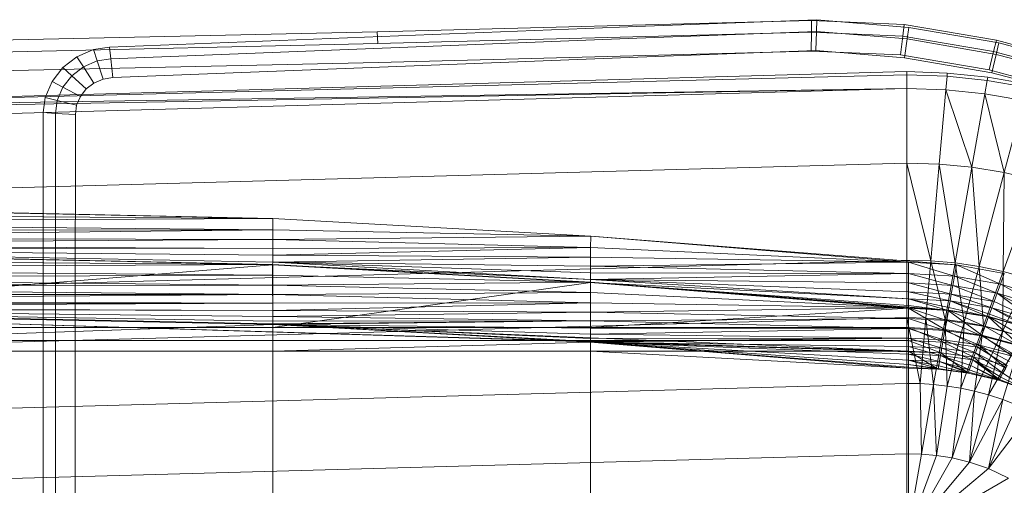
# Model space of a CAD drawing. Header units: metres. Extents: x 391.1 to 430.4, y 12.7 to 28.4.
# Tile 131 of 168: x 407.567 to 407.923, y 27.341 to 27.509. Entities that reach past the tile are written whole.
import ezdxf

# ---------------------------------------------------------------- set-up
doc = ezdxf.new("R2010")
doc.units = ezdxf.units.M
doc.layers.add('A-DETL-____-MBND', color=7, linetype='Continuous', lineweight=18)

# ---------------------------------------------------------------- blocks, each defined once
blk = doc.blocks.new('Family - Inodor PB-155807-02_PCI_P0')
at = {"layer": 'A-DETL-____-MBND', "color": 253, "true_color": 0xaaaaaa}
for p, q in [((0.47654, 0.38648), (0.31954, 0.38234)), ((0.47654, 0.38648), (0.31954, 0.38234)), ((0.41325, 0.38426), (0.47842, 0.38674)), ((0.41325, 0.38426), (0.47842, 0.38674)), ((0.4765, 0.38225), (0.47654, 0.38648)), ((0.47654, 0.38648), (0.4765, 0.38225)), ((0.51003, 0.38501), (0.47654, 0.38648)), ((0.51003, 0.38501), (0.47654, 0.38648)), ((0.47831, 0.38251), (0.47842, 0.38674)), ((0.47842, 0.38674), (0.47831, 0.38251)), ((0.47842, 0.38674), (0.51167, 0.38396)), ((0.47842, 0.38674), (0.51167, 0.38396)), ((0.50954, 0.3808), (0.51003, 0.38501)), ((0.51003, 0.38501), (0.50954, 0.3808)), ((0.54336, 0.3794), (0.51003, 0.38501)), ((0.54336, 0.3794), (0.51003, 0.38501)), ((0.31954, 0.38234), (0, 0.37522)), ((0.31954, 0.38234), (0, 0.37522)), ((0.22275, 0.37687), (0.41325, 0.38426)), ((0.22275, 0.37687), (0.41325, 0.38426)), ((0.31971, 0.37812), (0.31954, 0.38234)), ((0.31954, 0.38234), (0.31971, 0.37812)), ((0.4765, 0.38225), (0.31971, 0.37812)), ((0.4765, 0.38225), (0.31971, 0.37812)), ((0.41343, 0.38004), (0.47831, 0.38251)), ((0.41343, 0.38004), (0.47831, 0.38251)), ((0.47644, 0.37541), (0.4765, 0.38225)), ((0.4765, 0.38225), (0.47644, 0.37541)), ((0.50954, 0.3808), (0.4765, 0.38225)), ((0.50954, 0.3808), (0.4765, 0.38225)), ((0.47814, 0.37566), (0.47831, 0.38251)), ((0.47831, 0.38251), (0.47814, 0.37566)), ((0.47831, 0.38251), (0.51107, 0.37977)), ((0.47831, 0.38251), (0.51107, 0.37977)), ((0.51107, 0.37977), (0.51167, 0.38396)), ((0.51167, 0.38396), (0.51107, 0.37977)), ((0.51167, 0.38396), (0.5443, 0.37834)), ((0.51167, 0.38396), (0.5443, 0.37834)), ((0.31971, 0.37812), (0.00022, 0.371)), ((0.31971, 0.37812), (0.00022, 0.371)), ((0.22322, 0.37265), (0.41343, 0.38004)), ((0.22322, 0.37265), (0.41343, 0.38004)), ((0.50874, 0.37399), (0.50954, 0.3808)), ((0.50954, 0.3808), (0.50874, 0.37399)), ((0.54235, 0.37527), (0.50954, 0.3808)), ((0.54235, 0.37527), (0.50954, 0.3808)), ((0.51011, 0.37298), (0.51107, 0.37977)), ((0.51107, 0.37977), (0.51011, 0.37298)), ((0.51107, 0.37977), (0.5433, 0.37421)), ((0.51107, 0.37977), (0.5433, 0.37421)), ((0.54235, 0.37527), (0.54336, 0.3794)), ((0.54336, 0.3794), (0.54235, 0.37527)), ((0.5433, 0.37421), (0.5443, 0.37834)), ((0.5443, 0.37834), (0.5433, 0.37421)), ((0.57561, 0.3706), (0.54336, 0.3794)), ((0.57561, 0.3706), (0.54336, 0.3794)), ((0.5443, 0.37834), (0.57625, 0.3699)), ((0.5443, 0.37834), (0.57625, 0.3699)), ((0.21102, 0.37337), (0.21701, 0.37594)), ((0.21102, 0.37337), (0.21701, 0.37594)), ((0.21701, 0.37594), (0.22275, 0.37687)), ((0.21701, 0.37594), (0.22275, 0.37687)), ((0.21832, 0.37186), (0.21701, 0.37594)), ((0.21701, 0.37594), (0.21832, 0.37186)), ((0.22322, 0.37265), (0.22275, 0.37687)), ((0.22275, 0.37687), (0.22322, 0.37265)), ((0.47644, 0.37541), (0.31998, 0.37128)), ((0.47644, 0.37541), (0.31998, 0.37128)), ((0.47814, 0.37566), (0.41372, 0.3732)), ((0.47814, 0.37566), (0.41372, 0.3732)), ((0.47814, 0.37566), (0.41372, 0.3732)), ((0.41372, 0.3732), (0.47814, 0.37566)), ((0.50874, 0.37399), (0.47644, 0.37541)), ((0.50874, 0.37399), (0.47644, 0.37541)), ((0.51011, 0.37298), (0.47814, 0.37566)), ((0.51011, 0.37298), (0.47814, 0.37566)), ((0.51011, 0.37298), (0.47814, 0.37566)), ((0.47814, 0.37566), (0.51011, 0.37298)), ((0.54073, 0.3686), (0.50874, 0.37399)), ((0.54073, 0.3686), (0.50874, 0.37399)), ((0.54073, 0.3686), (0.54235, 0.37527)), ((0.54235, 0.37527), (0.54073, 0.3686)), ((0.54169, 0.36754), (0.5433, 0.37421)), ((0.5433, 0.37421), (0.54169, 0.36754)), ((0.57421, 0.36659), (0.54235, 0.37527)), ((0.57421, 0.36659), (0.54235, 0.37527)), ((0.5433, 0.37421), (0.57486, 0.36588)), ((0.5433, 0.37421), (0.57486, 0.36588)), ((0.31998, 0.37128), (0.00056, 0.36417)), ((0.31998, 0.37128), (0.00056, 0.36417)), ((0.2059, 0.36946), (0.21102, 0.37337)), ((0.2059, 0.36946), (0.21102, 0.37337)), ((0.21337, 0.36974), (0.21102, 0.37337)), ((0.21102, 0.37337), (0.21337, 0.36974)), ((0.21337, 0.36974), (0.21832, 0.37186)), ((0.21337, 0.36974), (0.21832, 0.37186)), ((0.21832, 0.37186), (0.22322, 0.37265)), ((0.21832, 0.37186), (0.22322, 0.37265)), ((0.22043, 0.36527), (0.21832, 0.37186)), ((0.21832, 0.37186), (0.22043, 0.36527)), ((0.22397, 0.36584), (0.22322, 0.37265)), ((0.22322, 0.37265), (0.22397, 0.36584)), ((0.41372, 0.3732), (0.22397, 0.36584)), ((0.41372, 0.3732), (0.22397, 0.36584)), ((0.41372, 0.3732), (0.22397, 0.36584)), ((0.22397, 0.36584), (0.41372, 0.3732)), ((0.54169, 0.36754), (0.51011, 0.37298)), ((0.54169, 0.36754), (0.51011, 0.37298)), ((0.54169, 0.36754), (0.51011, 0.37298)), ((0.51011, 0.37298), (0.54169, 0.36754)), ((0.00127, 0.35389), (0.51095, 0.36797)), ((0.51095, 0.36678), (0.00127, 0.35389)), ((0.20199, 0.36444), (0.2059, 0.36946)), ((0.20199, 0.36444), (0.2059, 0.36946)), ((0.20914, 0.36651), (0.2059, 0.36946)), ((0.2059, 0.36946), (0.20914, 0.36651)), ((0.20914, 0.36651), (0.21337, 0.36974)), ((0.20914, 0.36651), (0.21337, 0.36974)), ((0.21716, 0.36387), (0.21337, 0.36974)), ((0.21337, 0.36974), (0.21716, 0.36387)), ((0.51095, 0.36797), (0.52561, 0.36747)), ((0.51095, 0.36678), (0.51095, 0.36797)), ((0.52551, 0.36629), (0.51095, 0.36678)), ((0.51095, 0.36184), (0.51095, 0.36678)), ((0.52561, 0.36747), (0.52551, 0.36629)), ((0.52561, 0.36747), (0.54023, 0.36596)), ((0.57194, 0.36009), (0.54073, 0.3686)), ((0.57194, 0.36009), (0.54073, 0.3686)), ((0.57262, 0.35938), (0.54169, 0.36754)), ((0.57262, 0.35938), (0.54169, 0.36754)), ((0.57262, 0.35938), (0.54169, 0.36754)), ((0.54169, 0.36754), (0.57262, 0.35938)), ((0.19954, 0.35865), (0.20199, 0.36444)), ((0.19954, 0.35865), (0.20199, 0.36444)), ((0.20591, 0.36236), (0.20199, 0.36444)), ((0.20199, 0.36444), (0.20591, 0.36236)), ((0.20591, 0.36236), (0.20914, 0.36651)), ((0.20591, 0.36236), (0.20914, 0.36651)), ((0.21437, 0.36173), (0.20914, 0.36651)), ((0.20914, 0.36651), (0.21437, 0.36173)), ((0.21716, 0.36387), (0.21437, 0.36173)), ((0.21716, 0.36387), (0.21437, 0.36173)), ((0.21716, 0.36387), (0.21437, 0.36173)), ((0.21437, 0.36173), (0.21716, 0.36387)), ((0.22043, 0.36527), (0.21716, 0.36387)), ((0.22043, 0.36527), (0.21716, 0.36387)), ((0.22043, 0.36527), (0.21716, 0.36387)), ((0.21716, 0.36387), (0.22043, 0.36527)), ((0.22397, 0.36584), (0.22043, 0.36527)), ((0.22397, 0.36584), (0.22043, 0.36527)), ((0.22397, 0.36584), (0.22043, 0.36527)), ((0.22043, 0.36527), (0.22397, 0.36584)), ((0.52551, 0.36629), (0.52508, 0.36136)), ((0.54002, 0.36479), (0.52551, 0.36629)), ((0.54002, 0.36479), (0.53917, 0.35992)), ((0.54023, 0.36596), (0.54002, 0.36479)), ((0.55446, 0.36229), (0.54002, 0.36479)), ((0.54023, 0.36596), (0.55477, 0.36344)), ((0.51095, 0.36184), (0.00127, 0.35389)), ((0.51095, 0.36184), (0.00127, 0.35271)), ((0.51095, 0.36184), (0.00127, 0.34776)), ((0.20388, 0.35757), (0.20591, 0.36236)), ((0.20388, 0.35757), (0.20591, 0.36236)), ((0.21224, 0.35899), (0.20591, 0.36236)), ((0.20591, 0.36236), (0.21224, 0.35899)), ((0.21437, 0.36173), (0.21224, 0.35899)), ((0.21437, 0.36173), (0.21224, 0.35899)), ((0.21437, 0.36173), (0.21224, 0.35899)), ((0.21224, 0.35899), (0.21437, 0.36173)), ((0.52508, 0.36136), (0.51095, 0.36184)), ((0.51095, 0.36184), (0.51095, 0.33495)), ((0.52508, 0.36136), (0.52273, 0.33457)), ((0.53917, 0.35992), (0.52508, 0.36136)), ((0.53449, 0.33342), (0.52508, 0.36136)), ((0.53917, 0.35992), (0.53449, 0.33342)), ((0.55318, 0.35751), (0.53917, 0.35992)), ((0.54621, 0.3315), (0.53917, 0.35992)), ((0.1988, 0.35316), (0.19954, 0.35865)), ((0.1988, 0.35316), (0.19954, 0.35865)), ((0.20388, 0.35757), (0.19954, 0.35865)), ((0.19954, 0.35865), (0.20388, 0.35757)), ((0.20325, 0.35289), (0.20388, 0.35757)), ((0.20325, 0.35289), (0.20388, 0.35757)), ((0.2109, 0.35583), (0.20388, 0.35757)), ((0.20388, 0.35757), (0.2109, 0.35583)), ((0.21224, 0.35899), (0.2109, 0.35583)), ((0.21224, 0.35899), (0.2109, 0.35583)), ((0.21224, 0.35899), (0.2109, 0.35583)), ((0.2109, 0.35583), (0.21224, 0.35899)), ((0.55318, 0.35751), (0.54621, 0.3315)), ((0.19876, 0.27623), (0.1988, 0.35316)), ((0.19876, 0.27623), (0.1988, 0.35316)), ((0.20325, 0.35289), (0.1988, 0.35316)), ((0.1988, 0.35316), (0.20325, 0.35289)), ((0.2032, 0.27623), (0.20325, 0.35289)), ((0.2032, 0.27623), (0.20325, 0.35289)), ((0.21044, 0.35245), (0.20325, 0.35289)), ((0.20325, 0.35289), (0.21044, 0.35245)), ((0.21044, 0.35245), (0.2104, 0.27622)), ((0.21044, 0.35245), (0.2104, 0.27622)), ((0.21044, 0.35245), (0.2104, 0.27622)), ((0.2104, 0.27622), (0.21044, 0.35245)), ((0.2109, 0.35583), (0.21044, 0.35245)), ((0.2109, 0.35583), (0.21044, 0.35245)), ((0.2109, 0.35583), (0.21044, 0.35245)), ((0.21044, 0.35245), (0.2109, 0.35583)), ((0.51095, 0.33495), (0.00127, 0.32087)), ((0.52273, 0.33457), (0.51095, 0.33495)), ((0.51968, 0.29966), (0.51095, 0.33495)), ((0.51095, 0.33495), (0.51095, 0.29991)), ((0.52273, 0.33457), (0.51968, 0.29966)), ((0.53449, 0.33342), (0.52273, 0.33457)), ((0.5284, 0.29889), (0.52273, 0.33457)), ((0.53449, 0.33342), (0.5284, 0.29889)), ((0.54621, 0.3315), (0.53449, 0.33342)), ((0.53712, 0.29759), (0.53449, 0.33342)), ((0.54621, 0.3315), (0.53712, 0.29759)), ((0.54583, 0.29575), (0.54621, 0.3315)), ((0.55786, 0.32879), (0.54621, 0.3315)), ((0.55786, 0.32879), (0.54583, 0.29575)), ((0.28182, 0.31489), (0.00127, 0.32102)), ((0.00192, 0.32088), (0.28182, 0.31489)), ((0.28182, 0.31489), (0.00192, 0.32088)), ((0.28182, 0.31489), (0.00192, 0.31713)), ((0.28182, 0.31489), (0.00192, 0.31713)), ((0.28182, 0.31489), (0.00192, 0.31371)), ((0.00192, 0.31371), (0.28182, 0.31489)), ((0.28181, 0.31079), (0.00192, 0.31371)), ((0.28181, 0.31079), (0.00192, 0.31371)), ((0.28181, 0.31079), (0.28182, 0.31489)), ((0.28181, 0.31079), (0.28182, 0.31489)), ((0.39671, 0.30854), (0.28182, 0.31489)), ((0.28181, 0.31079), (0.00192, 0.31043)), ((0.00192, 0.30799), (0.28181, 0.31079)), ((0.00192, 0.31043), (0.28181, 0.31079)), ((0.00192, 0.30799), (0.28181, 0.31079)), ((0.39671, 0.30854), (0.28181, 0.31079)), ((0.39671, 0.30854), (0.28181, 0.31079)), ((0.28181, 0.30737), (0.28181, 0.31079)), ((0.28181, 0.30737), (0.28181, 0.31079)), ((0.28181, 0.30737), (0.00192, 0.30799)), ((0.28181, 0.30737), (0.00192, 0.30799)), ((0.28181, 0.30737), (0.00192, 0.30554)), ((0.00192, 0.30554), (0.28181, 0.30737)), ((0.39671, 0.30854), (0.28181, 0.30737)), ((0.28181, 0.30737), (0.39671, 0.30854)), ((0.3967, 0.30444), (0.28181, 0.30737)), ((0.28181, 0.30409), (0.28181, 0.30737)), ((0.3967, 0.30444), (0.28181, 0.30737)), ((0.28181, 0.30409), (0.28181, 0.30737)), ((0.3967, 0.30444), (0.39671, 0.30854)), ((0.3967, 0.30444), (0.39671, 0.30854)), ((0.5116, 0.2992), (0.39671, 0.30854)), ((0.52893, 0.29818), (0.39671, 0.30854)), ((0.5116, 0.2992), (0.39671, 0.30854)), ((0.28176, 0.29829), (0.00127, 0.30443)), ((0.00187, 0.30429), (0.28176, 0.29829)), ((0.28176, 0.29829), (0.00187, 0.30429)), ((0.28181, 0.30409), (0.00192, 0.30554)), ((0.28181, 0.30409), (0.00192, 0.30554)), ((0.28181, 0.30409), (0.00192, 0.30454)), ((0.28181, 0.30409), (0.00192, 0.30454)), ((0.28181, 0.30165), (0.00192, 0.30454)), ((0.28181, 0.30165), (0.00192, 0.30454)), ((0.28181, 0.2992), (0.00192, 0.30454)), ((0.28181, 0.2992), (0.00192, 0.30454)), ((0.28175, 0.2982), (0.00192, 0.30454)), ((0.28175, 0.2982), (0.00192, 0.30454)), ((0.3967, 0.30444), (0.28181, 0.30409)), ((0.28181, 0.30165), (0.3967, 0.30444)), ((0.28181, 0.30409), (0.3967, 0.30444)), ((0.28181, 0.30165), (0.3967, 0.30444)), ((0.28181, 0.30409), (0.28181, 0.30165)), ((0.28181, 0.30165), (0.28181, 0.30409)), ((0.5116, 0.2992), (0.3967, 0.30444)), ((0.3967, 0.30102), (0.3967, 0.30444)), ((0.5116, 0.2992), (0.3967, 0.30444)), ((0.3967, 0.30102), (0.3967, 0.30444)), ((0.51095, 0.29991), (0.00127, 0.28584)), ((0.28176, 0.29829), (0.00187, 0.30052)), ((0.28176, 0.29829), (0.00187, 0.30052)), ((0.28181, 0.2992), (0.28175, 0.2982)), ((0.28175, 0.2982), (0.28181, 0.2992)), ((0.28181, 0.30165), (0.28181, 0.2992)), ((0.3967, 0.30102), (0.28181, 0.30165)), ((0.3967, 0.30102), (0.28181, 0.30165)), ((0.28181, 0.2992), (0.28181, 0.30165)), ((0.3967, 0.30102), (0.28181, 0.2992)), ((0.28181, 0.2992), (0.3967, 0.30102)), ((0.3967, 0.29774), (0.28181, 0.2992)), ((0.3967, 0.29285), (0.28181, 0.2992)), ((0.3967, 0.29774), (0.28181, 0.2992)), ((0.3967, 0.29531), (0.28181, 0.2992)), ((0.3967, 0.29531), (0.28181, 0.2992)), ((0.3967, 0.29285), (0.28181, 0.2992)), ((0.5116, 0.2992), (0.3967, 0.30102)), ((0.3967, 0.29774), (0.3967, 0.30102)), ((0.5116, 0.2992), (0.3967, 0.30102)), ((0.3967, 0.29774), (0.3967, 0.30102)), ((0.5116, 0.2992), (0.3967, 0.29774)), ((0.3967, 0.29774), (0.5116, 0.2992)), ((0.51968, 0.29966), (0.51095, 0.29991)), ((0.51095, 0.29991), (0.51095, 0.27916)), ((0.52893, 0.29818), (0.5116, 0.2992)), ((0.52893, 0.29818), (0.5116, 0.2992)), ((0.52821, 0.29414), (0.5116, 0.2992)), ((0.5116, 0.2951), (0.5116, 0.2992)), ((0.52821, 0.29414), (0.5116, 0.2992)), ((0.5116, 0.2951), (0.5116, 0.2992)), ((0.51968, 0.29966), (0.51787, 0.27898)), ((0.5284, 0.29889), (0.51968, 0.29966)), ((0.52479, 0.27842), (0.51968, 0.29966)), ((0.28175, 0.2982), (0.00186, 0.27553)), ((0.00186, 0.27553), (0.28175, 0.2982)), ((0.28176, 0.29829), (0.00187, 0.29687)), ((0.00187, 0.29687), (0.28176, 0.29829)), ((0.28176, 0.29452), (0.00187, 0.29687)), ((0.28176, 0.29452), (0.00187, 0.29687)), ((0.3967, 0.29285), (0.28175, 0.2982)), ((0.3967, 0.29285), (0.28175, 0.2982)), ((0.39665, 0.29185), (0.28175, 0.2982)), ((0.39665, 0.29185), (0.28175, 0.2982)), ((0.28176, 0.27553), (0.28175, 0.2982)), ((0.28176, 0.27553), (0.28175, 0.2982)), ((0.28176, 0.29452), (0.28176, 0.29829)), ((0.39665, 0.29195), (0.28176, 0.29829)), ((0.28176, 0.29452), (0.28176, 0.29829)), ((0.3967, 0.29774), (0.3967, 0.29531)), ((0.5116, 0.2951), (0.3967, 0.29774)), ((0.5116, 0.2951), (0.3967, 0.29774)), ((0.3967, 0.29531), (0.3967, 0.29774)), ((0.5284, 0.29889), (0.52479, 0.27842)), ((0.52893, 0.29818), (0.52821, 0.29414)), ((0.52821, 0.29414), (0.52893, 0.29818)), ((0.53712, 0.29759), (0.5284, 0.29889)), ((0.53173, 0.27748), (0.5284, 0.29889)), ((0.54623, 0.29507), (0.52893, 0.29818)), ((0.54482, 0.29122), (0.52893, 0.29818)), ((0.54482, 0.29122), (0.52893, 0.29818)), ((0.53712, 0.29759), (0.53173, 0.27748)), ((0.54583, 0.29575), (0.53712, 0.29759)), ((0.53869, 0.27613), (0.53712, 0.29759)), ((0.54583, 0.29575), (0.53869, 0.27613)), ((0.54567, 0.27436), (0.54583, 0.29575)), ((0.55451, 0.29333), (0.54583, 0.29575)), ((0.28176, 0.29452), (0.00187, 0.29343)), ((0.00187, 0.29343), (0.28176, 0.29452)), ((0.28176, 0.29086), (0.00187, 0.29343)), ((0.28176, 0.29086), (0.00187, 0.29343)), ((0.39665, 0.29195), (0.28176, 0.29452)), ((0.28176, 0.29086), (0.28176, 0.29452)), ((0.39665, 0.29195), (0.28176, 0.29452)), ((0.28176, 0.29086), (0.28176, 0.29452)), ((0.39665, 0.29195), (0.28176, 0.29086)), ((0.28176, 0.29086), (0.39665, 0.29195)), ((0.39665, 0.29185), (0.28176, 0.27553)), ((0.28176, 0.27553), (0.39665, 0.29185)), ((0.3967, 0.29285), (0.39665, 0.29185)), ((0.39665, 0.29185), (0.3967, 0.29285)), ((0.39665, 0.28818), (0.39665, 0.29195)), ((0.5116, 0.28261), (0.39665, 0.29195)), ((0.39665, 0.28818), (0.39665, 0.29195)), ((0.52605, 0.28184), (0.39665, 0.29195)), ((0.5116, 0.28261), (0.39665, 0.29195)), ((0.5116, 0.28596), (0.39665, 0.29185)), ((0.5116, 0.28596), (0.39665, 0.29185)), ((0.5116, 0.28351), (0.39665, 0.29185)), ((0.5116, 0.28351), (0.39665, 0.29185)), ((0.51154, 0.28251), (0.39665, 0.29185)), ((0.51154, 0.28251), (0.39665, 0.29185)), ((0.39665, 0.27553), (0.39665, 0.29185)), ((0.39665, 0.27553), (0.39665, 0.29185)), ((0.3967, 0.29531), (0.3967, 0.29285)), ((0.5116, 0.2951), (0.3967, 0.29531)), ((0.5116, 0.2951), (0.3967, 0.29531)), ((0.3967, 0.29285), (0.3967, 0.29531)), ((0.5116, 0.2951), (0.3967, 0.29285)), ((0.3967, 0.29285), (0.5116, 0.2951)), ((0.5116, 0.29168), (0.3967, 0.29285)), ((0.5116, 0.28596), (0.3967, 0.29285)), ((0.5116, 0.29168), (0.3967, 0.29285)), ((0.5116, 0.2884), (0.3967, 0.29285)), ((0.5116, 0.2884), (0.3967, 0.29285)), ((0.5116, 0.28596), (0.3967, 0.29285)), ((0.52821, 0.29414), (0.5116, 0.2951)), ((0.52821, 0.29414), (0.5116, 0.2951)), ((0.52762, 0.29078), (0.5116, 0.2951)), ((0.5116, 0.29168), (0.5116, 0.2951)), ((0.52762, 0.29078), (0.5116, 0.2951)), ((0.5116, 0.29168), (0.5116, 0.2951)), ((0.52821, 0.29414), (0.52762, 0.29078)), ((0.52762, 0.29078), (0.52821, 0.29414)), ((0.54482, 0.29122), (0.52821, 0.29414)), ((0.54482, 0.29122), (0.52821, 0.29414)), ((0.54366, 0.28801), (0.52821, 0.29414)), ((0.54366, 0.28801), (0.52821, 0.29414)), ((0.54623, 0.29507), (0.54482, 0.29122)), ((0.54482, 0.29122), (0.54623, 0.29507)), ((0.55451, 0.29333), (0.54567, 0.27436)), ((0.28176, 0.29086), (0.00187, 0.29033)), ((0.00187, 0.29033), (0.28176, 0.29086)), ((0.28176, 0.28743), (0.00187, 0.29033)), ((0.28176, 0.28743), (0.00187, 0.29033)), ((0.39665, 0.28818), (0.28176, 0.29086)), ((0.28176, 0.28743), (0.28176, 0.29086)), ((0.39665, 0.28818), (0.28176, 0.29086)), ((0.28176, 0.28743), (0.28176, 0.29086)), ((0.52762, 0.29078), (0.5116, 0.29168)), ((0.5116, 0.29168), (0.5116, 0.2884)), ((0.52762, 0.29078), (0.5116, 0.29168)), ((0.52705, 0.28755), (0.5116, 0.29168)), ((0.52705, 0.28755), (0.5116, 0.29168)), ((0.5116, 0.2884), (0.5116, 0.29168)), ((0.5116, 0.2884), (0.5116, 0.28596)), ((0.52705, 0.28755), (0.5116, 0.2884)), ((0.52705, 0.28755), (0.5116, 0.2884)), ((0.52662, 0.28515), (0.5116, 0.2884)), ((0.52662, 0.28515), (0.5116, 0.2884)), ((0.5116, 0.28596), (0.5116, 0.2884)), ((0.52762, 0.29078), (0.52705, 0.28755)), ((0.52705, 0.28755), (0.52762, 0.29078)), ((0.54366, 0.28801), (0.52762, 0.29078)), ((0.54366, 0.28801), (0.52762, 0.29078)), ((0.54253, 0.28492), (0.52762, 0.29078)), ((0.54253, 0.28492), (0.52762, 0.29078)), ((0.54482, 0.29122), (0.54366, 0.28801)), ((0.54366, 0.28801), (0.54482, 0.29122)), ((0.56138, 0.28614), (0.54482, 0.29122)), ((0.55967, 0.28318), (0.54482, 0.29122)), ((0.56138, 0.28614), (0.54482, 0.29122)), ((0.55967, 0.28318), (0.54482, 0.29122)), ((0.28176, 0.28743), (0.00187, 0.28766)), ((0.28176, 0.28743), (0.00187, 0.28766)), ((0.28176, 0.28743), (0.00187, 0.28548)), ((0.00187, 0.28548), (0.28176, 0.28743)), ((0.28176, 0.28433), (0.00187, 0.28548)), ((0.28176, 0.28433), (0.00187, 0.28548)), ((0.39665, 0.28818), (0.28176, 0.28743)), ((0.28176, 0.28743), (0.39665, 0.28818)), ((0.39665, 0.28452), (0.28176, 0.28743)), ((0.28176, 0.28433), (0.28176, 0.28743)), ((0.39665, 0.28452), (0.28176, 0.28743)), ((0.28176, 0.28433), (0.28176, 0.28743)), ((0.5116, 0.28261), (0.39665, 0.28818)), ((0.39665, 0.28452), (0.39665, 0.28818)), ((0.5116, 0.28261), (0.39665, 0.28818)), ((0.39665, 0.28452), (0.39665, 0.28818)), ((0.5116, 0.28596), (0.5116, 0.28351)), ((0.52662, 0.28515), (0.5116, 0.28596)), ((0.52662, 0.28515), (0.5116, 0.28596)), ((0.5262, 0.28273), (0.5116, 0.28596)), ((0.52597, 0.28176), (0.5116, 0.28596)), ((0.5116, 0.28351), (0.5116, 0.28596)), ((0.5262, 0.28273), (0.5116, 0.28596)), ((0.52597, 0.28176), (0.5116, 0.28596)), ((0.52662, 0.28515), (0.5262, 0.28273)), ((0.5262, 0.28273), (0.52662, 0.28515)), ((0.52705, 0.28755), (0.52662, 0.28515)), ((0.52662, 0.28515), (0.52705, 0.28755)), ((0.5417, 0.28263), (0.52662, 0.28515)), ((0.54047, 0.27941), (0.52662, 0.28515)), ((0.5417, 0.28263), (0.52662, 0.28515)), ((0.54086, 0.28033), (0.52662, 0.28515)), ((0.54086, 0.28033), (0.52662, 0.28515)), ((0.54047, 0.27941), (0.52662, 0.28515)), ((0.54253, 0.28492), (0.52705, 0.28755)), ((0.5417, 0.28263), (0.52705, 0.28755)), ((0.54253, 0.28492), (0.52705, 0.28755)), ((0.5417, 0.28263), (0.52705, 0.28755)), ((0.54253, 0.28492), (0.5417, 0.28263)), ((0.5417, 0.28263), (0.54253, 0.28492)), ((0.54366, 0.28801), (0.54253, 0.28492)), ((0.54253, 0.28492), (0.54366, 0.28801)), ((0.55681, 0.27823), (0.54253, 0.28492)), ((0.55681, 0.27823), (0.54253, 0.28492)), ((0.55967, 0.28318), (0.54366, 0.28801)), ((0.55681, 0.27823), (0.54366, 0.28801)), ((0.55967, 0.28318), (0.54366, 0.28801)), ((0.55803, 0.28034), (0.54366, 0.28801)), ((0.55803, 0.28034), (0.54366, 0.28801)), ((0.55681, 0.27823), (0.54366, 0.28801)), ((0.28176, 0.28433), (0.00187, 0.28388)), ((0.00187, 0.2829), (0.28176, 0.28433)), ((0.00187, 0.28388), (0.28176, 0.28433)), ((0.00187, 0.2829), (0.28176, 0.28433)), ((0.28176, 0.28165), (0.00187, 0.2829)), ((0.28176, 0.28165), (0.00187, 0.2829)), ((0.00187, 0.28259), (0.28176, 0.27659)), ((0.28176, 0.28165), (0.00187, 0.28259)), ((0.28176, 0.28165), (0.00187, 0.28259)), ((0.28176, 0.27948), (0.00187, 0.28259)), ((0.28176, 0.27948), (0.00187, 0.28259)), ((0.28176, 0.27788), (0.00187, 0.28259)), ((0.28176, 0.27788), (0.00187, 0.28259)), ((0.28176, 0.2769), (0.00187, 0.28259)), ((0.28176, 0.2769), (0.00187, 0.28259)), ((0.28176, 0.27659), (0.00187, 0.28259)), ((0.51154, 0.26697), (0.00187, 0.28259)), ((0.28176, 0.27659), (0.00187, 0.28259)), ((0.28176, 0.27659), (0.00187, 0.28259)), ((0.52327, 0.26645), (0.00187, 0.28259)), ((0.51154, 0.26697), (0.00187, 0.28259)), ((0.39665, 0.28452), (0.28176, 0.28433)), ((0.28176, 0.28165), (0.39665, 0.28452)), ((0.28176, 0.28433), (0.39665, 0.28452)), ((0.28176, 0.28165), (0.39665, 0.28452)), ((0.28176, 0.28165), (0.28176, 0.28433)), ((0.28176, 0.28165), (0.28176, 0.28433)), ((0.39665, 0.28109), (0.28176, 0.28165)), ((0.28176, 0.28165), (0.28176, 0.27948)), ((0.39665, 0.28109), (0.28176, 0.28165)), ((0.28176, 0.27948), (0.28176, 0.28165)), ((0.5116, 0.28261), (0.39665, 0.28452)), ((0.5116, 0.28261), (0.39665, 0.28452)), ((0.39665, 0.28109), (0.39665, 0.28452)), ((0.39665, 0.28109), (0.39665, 0.28452)), ((0.5116, 0.28261), (0.39665, 0.28109)), ((0.39665, 0.28109), (0.5116, 0.28261)), ((0.51154, 0.28251), (0.39665, 0.27553)), ((0.39665, 0.27553), (0.51154, 0.28251)), ((0.5116, 0.28351), (0.51154, 0.28251)), ((0.51154, 0.28251), (0.5116, 0.28351)), ((0.52597, 0.28176), (0.51154, 0.28251)), ((0.52597, 0.28176), (0.51154, 0.28251)), ((0.52476, 0.27488), (0.51154, 0.28251)), ((0.51154, 0.27553), (0.51154, 0.28251)), ((0.52476, 0.27488), (0.51154, 0.28251)), ((0.51154, 0.27553), (0.51154, 0.28251)), ((0.52597, 0.28176), (0.5116, 0.28351)), ((0.52597, 0.28176), (0.5116, 0.28351)), ((0.52605, 0.28184), (0.5116, 0.28261)), ((0.52605, 0.28184), (0.5116, 0.28261)), ((0.52539, 0.27813), (0.5116, 0.28261)), ((0.5116, 0.27883), (0.5116, 0.28261)), ((0.52539, 0.27813), (0.5116, 0.28261)), ((0.5116, 0.27883), (0.5116, 0.28261)), ((0.52597, 0.28176), (0.52476, 0.27488)), ((0.52476, 0.27488), (0.52597, 0.28176)), ((0.52605, 0.28184), (0.52539, 0.27813)), ((0.52539, 0.27813), (0.52605, 0.28184)), ((0.5262, 0.28273), (0.52597, 0.28176)), ((0.52597, 0.28176), (0.5262, 0.28273)), ((0.54047, 0.27941), (0.52597, 0.28176)), ((0.54047, 0.27941), (0.52597, 0.28176)), ((0.53808, 0.27285), (0.52597, 0.28176)), ((0.53808, 0.27285), (0.52597, 0.28176)), ((0.54056, 0.27948), (0.52605, 0.28184)), ((0.53927, 0.27593), (0.52605, 0.28184)), ((0.53927, 0.27593), (0.52605, 0.28184)), ((0.54047, 0.27941), (0.5262, 0.28273)), ((0.54047, 0.27941), (0.5262, 0.28273)), ((0.5417, 0.28263), (0.54086, 0.28033)), ((0.54086, 0.28033), (0.5417, 0.28263)), ((0.55681, 0.27823), (0.5417, 0.28263)), ((0.55504, 0.27527), (0.5417, 0.28263)), ((0.55681, 0.27823), (0.5417, 0.28263)), ((0.55558, 0.27611), (0.5417, 0.28263)), ((0.55558, 0.27611), (0.5417, 0.28263)), ((0.55504, 0.27527), (0.5417, 0.28263)), ((0.51095, 0.27916), (0.00127, 0.26508)), ((0.39665, 0.28109), (0.28176, 0.27948)), ((0.28176, 0.27948), (0.39665, 0.28109)), ((0.28176, 0.27948), (0.28176, 0.27788)), ((0.39665, 0.27799), (0.28176, 0.27948)), ((0.39665, 0.27799), (0.28176, 0.27948)), ((0.28176, 0.27788), (0.28176, 0.27948)), ((0.39665, 0.27799), (0.28176, 0.27788)), ((0.28176, 0.2769), (0.39665, 0.27799)), ((0.28176, 0.27788), (0.39665, 0.27799)), ((0.28176, 0.27659), (0.39665, 0.27799)), ((0.28176, 0.2769), (0.39665, 0.27799)), ((0.28176, 0.27659), (0.39665, 0.27799)), ((0.28176, 0.27788), (0.28176, 0.2769)), ((0.28176, 0.2769), (0.28176, 0.27788)), ((0.5116, 0.27883), (0.39665, 0.28109)), ((0.39665, 0.27799), (0.39665, 0.28109)), ((0.5116, 0.27883), (0.39665, 0.28109)), ((0.39665, 0.27799), (0.39665, 0.28109)), ((0.5116, 0.27883), (0.39665, 0.27799)), ((0.39665, 0.27799), (0.5116, 0.27883)), ((0.5116, 0.27518), (0.39665, 0.27799)), ((0.39665, 0.27531), (0.39665, 0.27799)), ((0.5116, 0.27518), (0.39665, 0.27799)), ((0.39665, 0.27531), (0.39665, 0.27799)), ((0.51787, 0.27898), (0.51095, 0.27916)), ((0.5158, 0.25528), (0.51095, 0.27916)), ((0.51095, 0.27916), (0.51095, 0.25539)), ((0.52539, 0.27813), (0.5116, 0.27883)), ((0.52539, 0.27813), (0.5116, 0.27883)), ((0.52475, 0.27452), (0.5116, 0.27883)), ((0.5116, 0.27518), (0.5116, 0.27883)), ((0.52475, 0.27452), (0.5116, 0.27883)), ((0.5116, 0.27518), (0.5116, 0.27883)), ((0.51787, 0.27898), (0.5158, 0.25528)), ((0.52479, 0.27842), (0.51787, 0.27898)), ((0.52066, 0.25495), (0.51787, 0.27898)), ((0.52479, 0.27842), (0.52066, 0.25495)), ((0.52539, 0.27813), (0.52475, 0.27452)), ((0.52475, 0.27452), (0.52539, 0.27813)), ((0.53173, 0.27748), (0.52479, 0.27842)), ((0.52555, 0.2544), (0.52479, 0.27842)), ((0.53927, 0.27593), (0.52539, 0.27813)), ((0.53927, 0.27593), (0.52539, 0.27813)), ((0.53802, 0.2725), (0.52539, 0.27813)), ((0.53802, 0.2725), (0.52539, 0.27813)), ((0.54047, 0.27941), (0.53808, 0.27285)), ((0.53808, 0.27285), (0.54047, 0.27941)), ((0.54056, 0.27948), (0.53927, 0.27593)), ((0.53927, 0.27593), (0.54056, 0.27948)), ((0.54086, 0.28033), (0.54047, 0.27941)), ((0.54047, 0.27941), (0.54086, 0.28033)), ((0.55504, 0.27527), (0.54047, 0.27941)), ((0.55504, 0.27527), (0.54047, 0.27941)), ((0.55155, 0.26923), (0.54047, 0.27941)), ((0.55155, 0.26923), (0.54047, 0.27941)), ((0.55325, 0.27206), (0.54056, 0.27948)), ((0.55513, 0.27532), (0.54056, 0.27948)), ((0.55325, 0.27206), (0.54056, 0.27948)), ((0.55504, 0.27527), (0.54086, 0.28033)), ((0.55504, 0.27527), (0.54086, 0.28033)), ((0.28176, 0.27659), (0.00186, 0.26697)), ((0.00186, 0.26697), (0.28176, 0.27659)), ((0.28176, 0.27553), (0.00186, 0.27553)), ((0.28176, 0.27553), (0.00186, 0.27553)), ((0.19876, 0.12377), (0.19876, 0.27623)), ((0.19876, 0.12377), (0.19876, 0.27623)), ((0.2032, 0.12377), (0.2032, 0.27623)), ((0.2032, 0.12377), (0.2032, 0.27623)), ((0.2104, 0.27622), (0.2104, 0.12377)), ((0.2104, 0.27622), (0.2104, 0.12377)), ((0.2104, 0.27622), (0.2104, 0.12377)), ((0.2104, 0.12377), (0.2104, 0.27622)), ((0.28176, 0.2769), (0.28176, 0.27659)), ((0.28176, 0.27659), (0.28176, 0.2769)), ((0.28176, 0.27659), (0.39665, 0.27024)), ((0.39665, 0.27531), (0.28176, 0.27659)), ((0.39665, 0.27531), (0.28176, 0.27659)), ((0.39665, 0.27314), (0.28176, 0.27659)), ((0.39665, 0.27314), (0.28176, 0.27659)), ((0.39665, 0.27154), (0.28176, 0.27659)), ((0.39665, 0.27154), (0.28176, 0.27659)), ((0.39665, 0.27056), (0.28176, 0.27659)), ((0.39665, 0.27056), (0.28176, 0.27659)), ((0.39665, 0.27024), (0.28176, 0.27659)), ((0.51154, 0.26697), (0.28176, 0.27659)), ((0.51154, 0.26697), (0.28176, 0.27659)), ((0.39665, 0.27024), (0.28176, 0.27659)), ((0.39665, 0.27024), (0.28176, 0.27659)), ((0.28176, 0.26697), (0.28176, 0.27659)), ((0.28176, 0.26697), (0.28176, 0.27659)), ((0.39665, 0.27553), (0.28176, 0.27553)), ((0.28176, 0.27553), (0.28176, 0.27086)), ((0.39665, 0.27553), (0.28176, 0.27553)), ((0.28176, 0.27086), (0.28176, 0.27553)), ((0.51154, 0.27553), (0.39665, 0.27553)), ((0.39665, 0.27553), (0.39665, 0.27086)), ((0.51154, 0.27553), (0.39665, 0.27553)), ((0.39665, 0.27086), (0.39665, 0.27553)), ((0.5116, 0.27518), (0.39665, 0.27531)), ((0.39665, 0.27531), (0.39665, 0.27314)), ((0.5116, 0.27518), (0.39665, 0.27531)), ((0.39665, 0.27314), (0.39665, 0.27531)), ((0.5116, 0.27518), (0.39665, 0.27314)), ((0.39665, 0.27314), (0.5116, 0.27518)), ((0.52476, 0.27488), (0.51154, 0.27553)), ((0.51154, 0.27553), (0.51154, 0.27086)), ((0.52476, 0.27488), (0.51154, 0.27553)), ((0.52395, 0.27028), (0.51154, 0.27553)), ((0.52395, 0.27028), (0.51154, 0.27553)), ((0.51154, 0.27086), (0.51154, 0.27553)), ((0.52475, 0.27452), (0.5116, 0.27518)), ((0.52475, 0.27452), (0.5116, 0.27518)), ((0.52416, 0.27114), (0.5116, 0.27518)), ((0.5116, 0.27175), (0.5116, 0.27518)), ((0.52416, 0.27114), (0.5116, 0.27518)), ((0.5116, 0.27175), (0.5116, 0.27518)), ((0.52476, 0.27488), (0.52395, 0.27028)), ((0.52395, 0.27028), (0.52476, 0.27488)), ((0.52475, 0.27452), (0.52416, 0.27114)), ((0.52416, 0.27114), (0.52475, 0.27452)), ((0.53802, 0.2725), (0.52475, 0.27452)), ((0.53802, 0.2725), (0.52475, 0.27452)), ((0.53684, 0.26927), (0.52475, 0.27452)), ((0.53684, 0.26927), (0.52475, 0.27452)), ((0.53808, 0.27285), (0.52476, 0.27488)), ((0.53808, 0.27285), (0.52476, 0.27488)), ((0.53648, 0.26846), (0.52476, 0.27488)), ((0.53648, 0.26846), (0.52476, 0.27488)), ((0.53173, 0.27748), (0.52555, 0.2544)), ((0.53049, 0.2536), (0.53173, 0.27748)), ((0.53869, 0.27613), (0.53049, 0.2536)), ((0.53869, 0.27613), (0.53173, 0.27748)), ((0.53549, 0.25254), (0.53869, 0.27613)), ((0.54567, 0.27436), (0.53549, 0.25254)), ((0.53927, 0.27593), (0.53802, 0.2725)), ((0.53802, 0.2725), (0.53927, 0.27593)), ((0.54567, 0.27436), (0.53869, 0.27613)), ((0.55325, 0.27206), (0.53927, 0.27593)), ((0.55142, 0.26889), (0.53927, 0.27593)), ((0.55325, 0.27206), (0.53927, 0.27593)), ((0.55142, 0.26889), (0.53927, 0.27593)), ((0.54056, 0.25119), (0.54567, 0.27436)), ((0.55265, 0.27214), (0.54567, 0.27436)), ((0.00186, 0.27086), (0.28176, 0.27086)), ((0.28176, 0.27086), (0.00186, 0.27086)), ((0.28176, 0.27086), (0.39665, 0.27086)), ((0.28176, 0.27086), (0.28176, 0.26697)), ((0.39665, 0.27086), (0.28176, 0.27086)), ((0.28176, 0.27086), (0.28176, 0.26697)), ((0.39665, 0.27314), (0.39665, 0.27154)), ((0.5116, 0.27175), (0.39665, 0.27314)), ((0.5116, 0.27175), (0.39665, 0.27314)), ((0.39665, 0.27154), (0.39665, 0.27314)), ((0.5116, 0.27175), (0.39665, 0.27154)), ((0.39665, 0.27056), (0.5116, 0.27175)), ((0.39665, 0.27154), (0.5116, 0.27175)), ((0.39665, 0.27024), (0.5116, 0.27175)), ((0.39665, 0.27056), (0.5116, 0.27175)), ((0.39665, 0.27024), (0.5116, 0.27175)), ((0.39665, 0.27154), (0.39665, 0.27056)), ((0.39665, 0.27056), (0.39665, 0.27154)), ((0.39665, 0.27086), (0.51154, 0.27086)), ((0.39665, 0.27086), (0.39665, 0.26697)), ((0.51154, 0.27086), (0.39665, 0.27086)), ((0.39665, 0.27086), (0.39665, 0.26697)), ((0.39665, 0.27056), (0.39665, 0.27024)), ((0.39665, 0.27024), (0.39665, 0.27056)), ((0.52395, 0.27028), (0.51154, 0.27086)), ((0.51154, 0.27086), (0.51154, 0.26697)), ((0.52395, 0.27028), (0.51154, 0.27086)), ((0.52327, 0.26645), (0.51154, 0.27086)), ((0.52327, 0.26645), (0.51154, 0.27086)), ((0.51154, 0.26697), (0.51154, 0.27086)), ((0.52416, 0.27114), (0.5116, 0.27175)), ((0.52416, 0.27114), (0.5116, 0.27175)), ((0.52362, 0.26809), (0.5116, 0.27175)), ((0.5116, 0.26864), (0.5116, 0.27175)), ((0.52362, 0.26809), (0.5116, 0.27175)), ((0.5116, 0.26864), (0.5116, 0.27175)), ((0.52416, 0.27114), (0.52362, 0.26809)), ((0.52362, 0.26809), (0.52416, 0.27114)), ((0.53684, 0.26927), (0.52416, 0.27114)), ((0.53684, 0.26927), (0.52416, 0.27114)), ((0.53578, 0.26636), (0.52416, 0.27114)), ((0.53578, 0.26636), (0.52416, 0.27114)), ((0.53808, 0.27285), (0.53648, 0.26846)), ((0.53648, 0.26846), (0.53808, 0.27285)), ((0.53802, 0.2725), (0.53684, 0.26927)), ((0.53684, 0.26927), (0.53802, 0.2725)), ((0.55142, 0.26889), (0.53802, 0.2725)), ((0.5497, 0.26592), (0.53802, 0.2725)), ((0.55142, 0.26889), (0.53802, 0.2725)), ((0.5497, 0.26592), (0.53802, 0.2725)), ((0.55155, 0.26923), (0.53808, 0.27285)), ((0.55155, 0.26923), (0.53808, 0.27285)), ((0.54921, 0.26518), (0.53808, 0.27285)), ((0.54921, 0.26518), (0.53808, 0.27285)), ((0.55265, 0.27214), (0.54056, 0.25119)), ((0.54568, 0.24951), (0.55265, 0.27214)), ((0.28176, 0.26697), (0.00186, 0.26697)), ((0.28176, 0.26697), (0.00186, 0.26697)), ((0.28176, 0.26697), (0.00186, 0.26697)), ((0.28176, 0.26697), (0.00186, 0.26697)), ((0.39665, 0.27024), (0.28176, 0.26697)), ((0.28176, 0.26697), (0.39665, 0.27024)), ((0.39665, 0.26697), (0.28176, 0.26697)), ((0.28176, 0.26697), (0.28176, 0.13288)), ((0.39665, 0.26697), (0.28176, 0.26697)), ((0.28176, 0.13288), (0.28176, 0.26697)), ((0.28176, 0.26697), (0.39665, 0.26697)), ((0.28176, 0.13288), (0.28176, 0.26697)), ((0.28176, 0.13288), (0.28176, 0.26697)), ((0.39665, 0.26697), (0.28176, 0.26697)), ((0.5116, 0.2609), (0.39665, 0.27024)), ((0.39665, 0.27024), (0.39665, 0.26697)), ((0.39665, 0.27024), (0.5116, 0.2609)), ((0.5116, 0.26864), (0.39665, 0.27024)), ((0.5116, 0.26864), (0.39665, 0.27024)), ((0.5116, 0.26597), (0.39665, 0.27024)), ((0.5116, 0.26597), (0.39665, 0.27024)), ((0.5116, 0.2638), (0.39665, 0.27024)), ((0.5116, 0.2638), (0.39665, 0.27024)), ((0.5116, 0.2622), (0.39665, 0.27024)), ((0.5116, 0.2622), (0.39665, 0.27024)), ((0.5116, 0.26122), (0.39665, 0.27024)), ((0.5116, 0.26122), (0.39665, 0.27024)), ((0.5116, 0.2609), (0.39665, 0.27024)), ((0.51154, 0.26697), (0.39665, 0.27024)), ((0.39665, 0.27024), (0.51154, 0.26697)), ((0.39665, 0.26697), (0.5116, 0.2609)), ((0.5116, 0.2609), (0.39665, 0.26697)), ((0.39665, 0.26697), (0.51154, 0.26697)), ((0.51154, 0.26697), (0.39665, 0.26697)), ((0.39665, 0.26697), (0.39665, 0.13288)), ((0.51154, 0.26697), (0.39665, 0.26697)), ((0.39665, 0.26697), (0.39665, 0.13288)), ((0.39665, 0.26697), (0.51154, 0.26697)), ((0.39665, 0.13288), (0.39665, 0.26697)), ((0.51154, 0.26697), (0.39665, 0.26697)), ((0.5116, 0.2609), (0.39665, 0.26697)), ((0.39665, 0.13288), (0.39665, 0.26697)), ((0.39665, 0.26697), (0.5116, 0.2609)), ((0.51154, 0.26697), (0.5116, 0.2609)), ((0.52327, 0.26645), (0.51154, 0.26697)), ((0.51154, 0.26697), (0.51154, 0.13288)), ((0.52327, 0.26645), (0.51154, 0.26697)), ((0.51154, 0.13288), (0.51154, 0.26697)), ((0.52327, 0.26645), (0.51154, 0.26697)), ((0.51154, 0.26697), (0.5116, 0.2609)), ((0.52327, 0.26645), (0.51154, 0.26697)), ((0.52228, 0.26047), (0.51154, 0.26697)), ((0.52228, 0.26047), (0.51154, 0.26697)), ((0.5116, 0.2609), (0.51154, 0.26697)), ((0.52362, 0.26809), (0.5116, 0.26864)), ((0.5116, 0.26864), (0.5116, 0.26597)), ((0.52362, 0.26809), (0.5116, 0.26864)), ((0.52316, 0.26545), (0.5116, 0.26864)), ((0.52316, 0.26545), (0.5116, 0.26864)), ((0.5116, 0.26597), (0.5116, 0.26864)), ((0.52362, 0.26809), (0.52316, 0.26545)), ((0.52316, 0.26545), (0.52362, 0.26809)), ((0.52395, 0.27028), (0.52327, 0.26645)), ((0.52327, 0.26645), (0.52395, 0.27028)), ((0.53578, 0.26636), (0.52362, 0.26809)), ((0.53578, 0.26636), (0.52362, 0.26809)), ((0.53487, 0.26384), (0.52362, 0.26809)), ((0.53487, 0.26384), (0.52362, 0.26809)), ((0.53648, 0.26846), (0.52395, 0.27028)), ((0.53648, 0.26846), (0.52395, 0.27028)), ((0.53515, 0.2648), (0.52395, 0.27028)), ((0.53515, 0.2648), (0.52395, 0.27028)), ((0.53648, 0.26846), (0.53515, 0.2648)), ((0.53515, 0.2648), (0.53648, 0.26846)), ((0.53684, 0.26927), (0.53578, 0.26636)), ((0.53578, 0.26636), (0.53684, 0.26927)), ((0.54921, 0.26518), (0.53648, 0.26846)), ((0.54921, 0.26518), (0.53648, 0.26846)), ((0.54726, 0.26181), (0.53648, 0.26846)), ((0.54726, 0.26181), (0.53648, 0.26846)), ((0.5497, 0.26592), (0.53684, 0.26927)), ((0.54681, 0.26091), (0.53684, 0.26927)), ((0.5497, 0.26592), (0.53684, 0.26927)), ((0.54815, 0.26323), (0.53684, 0.26927)), ((0.54815, 0.26323), (0.53684, 0.26927)), ((0.54681, 0.26091), (0.53684, 0.26927)), ((0.5116, 0.26597), (0.5116, 0.2638)), ((0.52316, 0.26545), (0.5116, 0.26597)), ((0.52316, 0.26545), (0.5116, 0.26597)), ((0.52278, 0.26332), (0.5116, 0.26597)), ((0.52278, 0.26332), (0.5116, 0.26597)), ((0.5116, 0.2638), (0.5116, 0.26597)), ((0.5116, 0.2638), (0.5116, 0.2622)), ((0.52278, 0.26332), (0.5116, 0.2638)), ((0.52278, 0.26332), (0.5116, 0.2638)), ((0.5225, 0.26174), (0.5116, 0.2638)), ((0.52233, 0.26077), (0.5116, 0.2638)), ((0.5116, 0.2622), (0.5116, 0.2638)), ((0.5225, 0.26174), (0.5116, 0.2638)), ((0.52233, 0.26077), (0.5116, 0.2638)), ((0.52327, 0.26645), (0.52228, 0.26047)), ((0.52228, 0.26047), (0.52327, 0.26645)), ((0.52316, 0.26545), (0.52278, 0.26332)), ((0.52278, 0.26332), (0.52316, 0.26545)), ((0.53487, 0.26384), (0.52316, 0.26545)), ((0.53487, 0.26384), (0.52316, 0.26545)), ((0.53412, 0.2618), (0.52316, 0.26545)), ((0.53358, 0.2603), (0.52316, 0.26545)), ((0.53412, 0.2618), (0.52316, 0.26545)), ((0.53358, 0.2603), (0.52316, 0.26545)), ((0.53515, 0.2648), (0.52327, 0.26645)), ((0.52327, 0.26645), (0.53515, 0.2648)), ((0.53515, 0.2648), (0.52327, 0.26645)), ((0.53313, 0.25908), (0.52327, 0.26645)), ((0.53313, 0.25908), (0.52327, 0.26645)), ((0.53515, 0.2648), (0.53313, 0.25908)), ((0.53313, 0.25908), (0.53515, 0.2648)), ((0.53487, 0.26384), (0.53412, 0.2618)), ((0.53412, 0.2618), (0.53487, 0.26384)), ((0.53578, 0.26636), (0.53487, 0.26384)), ((0.53487, 0.26384), (0.53578, 0.26636)), ((0.54573, 0.25903), (0.53487, 0.26384)), ((0.54444, 0.2568), (0.53487, 0.26384)), ((0.54573, 0.25903), (0.53487, 0.26384)), ((0.54493, 0.25765), (0.53487, 0.26384)), ((0.54493, 0.25765), (0.53487, 0.26384)), ((0.54444, 0.2568), (0.53487, 0.26384)), ((0.54726, 0.26181), (0.53515, 0.2648)), ((0.53515, 0.2648), (0.54726, 0.26181)), ((0.54726, 0.26181), (0.53515, 0.2648)), ((0.54428, 0.25653), (0.53515, 0.2648)), ((0.54428, 0.25653), (0.53515, 0.2648)), ((0.54681, 0.26091), (0.53578, 0.26636)), ((0.54573, 0.25903), (0.53578, 0.26636)), ((0.54681, 0.26091), (0.53578, 0.26636)), ((0.54573, 0.25903), (0.53578, 0.26636)), ((0.5116, 0.2622), (0.5116, 0.26122)), ((0.52233, 0.26077), (0.5116, 0.2622)), ((0.52228, 0.26047), (0.5116, 0.2622)), ((0.5116, 0.26122), (0.5116, 0.2622)), ((0.52233, 0.26077), (0.5116, 0.2622)), ((0.52228, 0.26047), (0.5116, 0.2622)), ((0.5116, 0.26122), (0.5116, 0.2609)), ((0.52228, 0.26047), (0.5116, 0.26122)), ((0.52228, 0.26047), (0.5116, 0.26122)), ((0.5116, 0.2609), (0.5116, 0.26122)), ((0.5116, 0.2609), (0.52228, 0.26047)), ((0.52228, 0.26047), (0.5116, 0.2609)), ((0.5116, 0.13894), (0.5116, 0.2609)), ((0.52228, 0.26047), (0.5116, 0.2609)), ((0.5116, 0.13894), (0.5116, 0.2609)), ((0.5116, 0.2609), (0.52228, 0.26047)), ((0.52233, 0.26077), (0.52228, 0.26047)), ((0.52228, 0.26047), (0.52233, 0.26077)), ((0.53313, 0.25908), (0.52228, 0.26047)), ((0.53313, 0.25908), (0.52228, 0.26047)), ((0.53313, 0.25908), (0.52228, 0.26047)), ((0.52228, 0.26047), (0.53313, 0.25908)), ((0.5225, 0.26174), (0.52233, 0.26077)), ((0.52233, 0.26077), (0.5225, 0.26174)), ((0.53313, 0.25908), (0.52233, 0.26077)), ((0.53313, 0.25908), (0.52233, 0.26077)), ((0.52278, 0.26332), (0.5225, 0.26174)), ((0.5225, 0.26174), (0.52278, 0.26332)), ((0.53313, 0.25908), (0.5225, 0.26174)), ((0.53313, 0.25908), (0.5225, 0.26174)), ((0.53358, 0.2603), (0.52278, 0.26332)), ((0.53313, 0.25908), (0.52278, 0.26332)), ((0.53358, 0.2603), (0.52278, 0.26332)), ((0.53324, 0.25938), (0.52278, 0.26332)), ((0.53324, 0.25938), (0.52278, 0.26332)), ((0.53313, 0.25908), (0.52278, 0.26332)), ((0.53358, 0.2603), (0.53324, 0.25938)), ((0.53324, 0.25938), (0.53358, 0.2603)), ((0.53412, 0.2618), (0.53358, 0.2603)), ((0.53358, 0.2603), (0.53412, 0.2618)), ((0.54428, 0.25653), (0.53358, 0.2603)), ((0.54428, 0.25653), (0.53358, 0.2603)), ((0.54444, 0.2568), (0.53412, 0.2618)), ((0.54428, 0.25653), (0.53412, 0.2618)), ((0.54444, 0.2568), (0.53412, 0.2618)), ((0.54428, 0.25653), (0.53412, 0.2618)), ((0.54726, 0.26181), (0.54428, 0.25653)), ((0.54428, 0.25653), (0.54726, 0.26181)), ((0.54681, 0.26091), (0.54573, 0.25903)), ((0.54573, 0.25903), (0.54681, 0.26091)), ((0.53324, 0.25938), (0.53313, 0.25908)), ((0.53313, 0.25908), (0.53324, 0.25938)), ((0.54428, 0.25653), (0.53313, 0.25908)), ((0.54428, 0.25653), (0.53313, 0.25908)), ((0.54428, 0.25653), (0.53313, 0.25908)), ((0.53313, 0.25908), (0.54428, 0.25653)), ((0.54428, 0.25653), (0.53324, 0.25938)), ((0.54428, 0.25653), (0.53324, 0.25938)), ((0.54444, 0.2568), (0.54428, 0.25653)), ((0.54428, 0.25653), (0.54444, 0.2568)), ((0.55567, 0.25244), (0.54428, 0.25653)), ((0.55567, 0.25244), (0.54428, 0.25653)), ((0.55567, 0.25244), (0.54428, 0.25653)), ((0.54428, 0.25653), (0.55567, 0.25244)), ((0.54493, 0.25765), (0.54444, 0.2568)), ((0.54444, 0.2568), (0.54493, 0.25765)), ((0.55567, 0.25244), (0.54444, 0.2568)), ((0.55567, 0.25244), (0.54444, 0.2568)), ((0.54573, 0.25903), (0.54493, 0.25765)), ((0.54493, 0.25765), (0.54573, 0.25903)), ((0.55567, 0.25244), (0.54493, 0.25765)), ((0.55567, 0.25244), (0.54493, 0.25765)), ((0.55567, 0.25244), (0.54573, 0.25903)), ((0.55567, 0.25244), (0.54573, 0.25903)), ((0.51095, 0.25539), (0.00127, 0.24131)), ((0.5158, 0.25528), (0.51095, 0.25539)), ((0.51095, 0.22997), (0.51095, 0.25539)), ((0.52066, 0.25495), (0.5158, 0.25528)), ((0.51623, 0.22982), (0.5158, 0.25528)), ((0.52066, 0.25495), (0.51623, 0.22982)), ((0.52555, 0.2544), (0.52066, 0.25495)), ((0.52166, 0.22933), (0.52066, 0.25495)), ((0.52555, 0.2544), (0.52166, 0.22933)), ((0.53049, 0.2536), (0.52555, 0.2544)), ((0.52742, 0.22843), (0.53049, 0.2536)), ((0.53549, 0.25254), (0.53049, 0.2536)), ((0.53549, 0.25254), (0.52742, 0.22843)), ((0.53366, 0.22697), (0.53549, 0.25254)), ((0.54056, 0.25119), (0.53366, 0.22697)), ((0.54568, 0.24951), (0.53366, 0.22697)), ((0.54056, 0.25119), (0.53549, 0.25254)), ((0.54048, 0.22469), (0.54568, 0.24951)), ((0.54568, 0.24951), (0.54056, 0.25119)), ((0.55086, 0.24748), (0.54568, 0.24951)), ((0.55086, 0.24748), (0.54048, 0.22469)), ((0.55607, 0.24503), (0.54048, 0.22469)), ((0.51095, 0.22997), (0.00127, 0.2159)), ((0.51623, 0.22982), (0.51095, 0.22997)), ((0.51095, 0.19991), (0.51095, 0.22997)), ((0.51623, 0.22982), (0.51095, 0.19991)), ((0.52166, 0.22933), (0.51095, 0.19991)), ((0.52742, 0.22843), (0.51095, 0.19991)), ((0.52166, 0.22933), (0.51623, 0.22982)), ((0.52742, 0.22843), (0.52166, 0.22933)), ((0.53366, 0.22697), (0.52742, 0.22843)), ((0.53366, 0.22697), (0.51095, 0.19991)), ((0.54048, 0.22469), (0.51095, 0.19991)), ((0.54048, 0.22469), (0.53366, 0.22697)), ((0.54779, 0.22118), (0.54048, 0.22469)), ((0.54779, 0.22118), (0.51095, 0.19991))]:
    blk.add_line(p, q, dxfattribs=at)
blk = doc.blocks.new('LONDR55-XX_ZZ-ARQ-CAA-M3D-Londres55_ifc-1-02_PCI_P0')
at = {"layer": 'A-DETL-____-MBND', "color": 253, "lineweight": 18, "true_color": 0xaaaaaa}
blk.add_blockref('Family - Inodor PB-155807-02_PCI_P0', (407.37693, 27.12274), dxfattribs=at)

msp = doc.modelspace()

# ---------------------------------------------------------------- block references
at = {"lineweight": 5}
msp.add_blockref('LONDR55-XX_ZZ-ARQ-CAA-M3D-Londres55_ifc-1-02_PCI_P0', (0, 0), dxfattribs=at)

doc.saveas('drawing.dxf')
